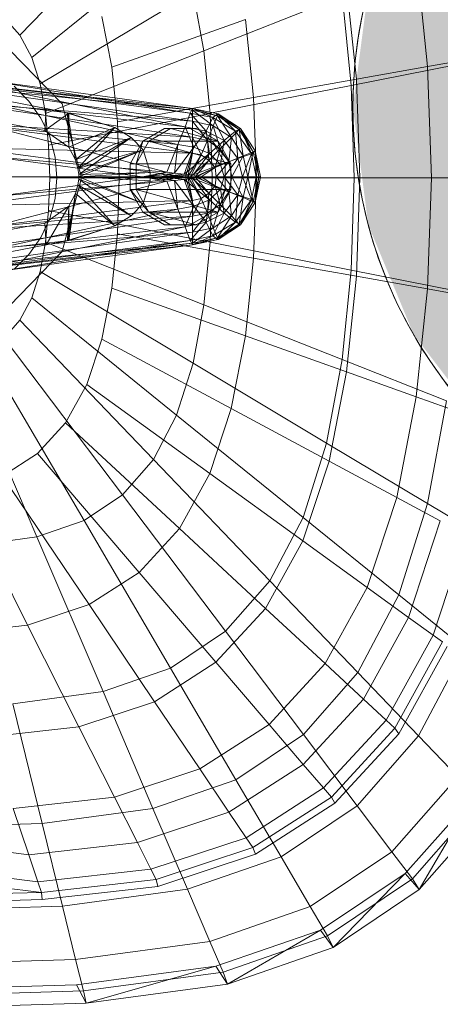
# Model space of a CAD drawing. Header units: metres. Extents: x 397.7 to 427.5, y 12.7 to 28.4.
# Tile 43 of 89: x 404.5995 to 404.6921, y 27.1086 to 27.325. Entities that reach past the tile are written whole.
import ezdxf

# ---------------------------------------------------------------- set-up
doc = ezdxf.new("R2010")
doc.units = ezdxf.units.M
for name, color, linetype, lineweight in [('02_MOBILIARIO', 7, 'Continuous', 18), ('A-DETL-____-MBND', 7, 'Continuous', 18), ('A-DETL-GENF-OTLN', 7, 'Continuous', 18)]:
    doc.layers.add(name, color=color, linetype=linetype, lineweight=lineweight)

# ---------------------------------------------------------------- blocks, each defined once
blk = doc.blocks.new('Family - Rentamans P4-154348-07_ENLLUMENAT_P4')
at = {"layer": 'A-DETL-____-MBND', "color": 253, "true_color": 0xaaaaaa}
for p, q in [((0.16218, 0.24466), (0.13282, 0.21409)), ((0.16731, 0.23496), (0.13541, 0.20918)), ((0.22004, 0.23089), (0.22254, 0.20719)), ((0.20468, 0.22542), (0.20689, 0.20442)), ((0.17092, 0.2235), (0.13724, 0.20338)), ((0.17092, 0.2235), (0.1733, 0.21066)), ((0.20373, 0.22269), (0.1733, 0.21066)), ((0.20373, 0.22269), (0.2057, 0.20303)), ((0.12937, 0.21801), (0.13282, 0.21409)), ((0.15084, 0.21822), (0.15302, 0.20705)), ((0.15302, 0.20705), (0.18245, 0.21752)), ((0.18245, 0.21752), (0.18425, 0.2004)), ((0.13282, 0.21409), (0.13541, 0.20918)), ((0.13052, 0.21088), (0.1421, 0.19899)), ((0.1421, 0.19899), (0.13052, 0.21088)), ((0.1733, 0.21066), (0.13844, 0.19688)), ((0.1733, 0.21066), (0.17468, 0.19692)), ((0.08657, 0.20799), (0.13857, 0.19799)), ((0.08657, 0.20799), (0.13857, 0.19799)), ((0.13541, 0.20918), (0.13724, 0.20338)), ((0.22254, 0.20719), (0.23263, 0.20898)), ((0.15302, 0.20705), (0.15427, 0.19509)), ((0.2057, 0.20303), (0.22913, 0.20764)), ((0.20689, 0.20442), (0.22254, 0.20719)), ((0.22254, 0.20719), (0.22336, 0.18276)), ((0.13827, 0.19319), (0.08227, 0.20349)), ((0.13827, 0.19319), (0.08227, 0.20349)), ((0.11077, 0.20469), (0.17077, 0.19759)), ((0.11077, 0.20469), (0.17077, 0.19799)), ((0.17077, 0.19799), (0.11077, 0.20469)), ((0.12677, 0.20399), (0.17077, 0.19799)), ((0.12677, 0.20399), (0.17027, 0.19699)), ((0.18425, 0.2004), (0.20689, 0.20442)), ((0.20689, 0.20442), (0.20762, 0.18276)), ((0.11377, 0.20329), (0.17077, 0.19519)), ((0.17077, 0.19759), (0.11377, 0.20329)), ((0.12677, 0.20259), (0.17027, 0.19699)), ((0.16917, 0.19399), (0.12677, 0.20259)), ((0.13157, 0.20287), (0.13481, 0.19963)), ((0.13157, 0.20287), (0.13481, 0.19963)), ((0.13724, 0.20338), (0.13844, 0.19688)), ((0.2057, 0.20303), (0.17468, 0.19693)), ((0.2057, 0.20303), (0.20635, 0.18276)), ((0.11777, 0.19949), (0.17077, 0.19169)), ((0.11777, 0.19949), (0.17077, 0.19519)), ((0.13481, 0.19963), (0.13743, 0.19588)), ((0.13481, 0.19963), (0.13743, 0.19588)), ((0.18425, 0.2004), (0.15428, 0.19509)), ((0.18425, 0.2004), (0.18485, 0.18276)), ((0.12677, 0.19899), (0.16917, 0.19399)), ((0.16757, 0.19009), (0.12677, 0.19899)), ((0.13857, 0.19799), (0.13827, 0.19319)), ((0.14357, 0.19699), (0.13827, 0.19319)), ((0.14327, 0.19699), (0.13857, 0.19799)), ((0.13857, 0.19799), (0.14357, 0.19699)), ((0.14327, 0.19699), (0.13857, 0.19799)), ((0.1421, 0.19899), (0.14634, 0.18276)), ((0.14634, 0.18276), (0.1421, 0.19899)), ((0.14327, 0.19699), (0.14357, 0.19699)), ((0.15367, 0.19379), (0.14327, 0.19699)), ((0.14507, 0.18669), (0.14327, 0.19699)), ((0.14357, 0.18949), (0.14327, 0.19699)), ((0.15367, 0.19379), (0.14357, 0.19699)), ((0.14357, 0.19699), (0.15367, 0.19379)), ((0.14357, 0.19699), (0.14357, 0.18949)), ((0.16917, 0.19399), (0.17027, 0.19699)), ((0.17027, 0.19699), (0.17077, 0.19799)), ((0.17027, 0.19699), (0.17527, 0.19599)), ((0.17027, 0.19699), (0.17377, 0.19299)), ((0.17077, 0.19799), (0.17077, 0.19759)), ((0.17077, 0.19799), (0.17627, 0.19639)), ((0.17077, 0.19799), (0.17637, 0.19679)), ((0.17637, 0.19679), (0.17077, 0.19799)), ((0.17077, 0.19799), (0.17647, 0.19679)), ((0.17527, 0.19599), (0.17077, 0.19799)), ((0.17077, 0.19759), (0.17077, 0.19519)), ((0.17077, 0.19759), (0.17537, 0.19419)), ((0.17627, 0.19639), (0.17077, 0.19759)), ((0.13743, 0.19588), (0.13937, 0.19174)), ((0.13743, 0.19588), (0.13937, 0.19174)), ((0.13844, 0.19688), (0.13914, 0.18993)), ((0.17468, 0.19692), (0.13914, 0.18993)), ((0.15428, 0.19509), (0.15469, 0.18276)), ((0.17077, 0.19519), (0.17077, 0.19169)), ((0.17077, 0.19519), (0.17407, 0.19099)), ((0.17077, 0.19519), (0.17537, 0.19419)), ((0.17377, 0.19299), (0.17527, 0.19599)), ((0.17468, 0.19692), (0.17514, 0.18276)), ((0.17527, 0.19599), (0.17637, 0.19679)), ((0.17527, 0.19599), (0.18027, 0.19299)), ((0.17777, 0.19099), (0.17527, 0.19599)), ((0.17627, 0.19639), (0.17537, 0.19419)), ((0.17647, 0.19679), (0.17627, 0.19639)), ((0.17627, 0.19639), (0.17937, 0.19159)), ((0.18107, 0.19339), (0.17627, 0.19639)), ((0.17637, 0.19679), (0.17647, 0.19679)), ((0.17637, 0.19679), (0.18137, 0.19359)), ((0.18027, 0.19299), (0.17637, 0.19679)), ((0.17647, 0.19679), (0.18107, 0.19339)), ((0.18137, 0.19359), (0.17647, 0.19679)), ((0.17647, 0.19679), (0.18137, 0.19359)), ((0.17077, 0.19169), (0.11947, 0.19479)), ((0.11947, 0.19479), (0.17077, 0.18819)), ((0.12677, 0.19399), (0.16757, 0.19009)), ((0.16517, 0.18399), (0.12677, 0.19399)), ((0.13827, 0.19319), (0.14357, 0.18949)), ((0.13827, 0.19319), (0.14357, 0.18949)), ((0.15367, 0.19379), (0.14357, 0.18949)), ((0.15367, 0.19379), (0.14507, 0.18669)), ((0.14507, 0.18669), (0.15367, 0.19379)), ((0.14557, 0.18479), (0.15367, 0.19379)), ((0.15367, 0.19379), (0.15727, 0.19159)), ((0.15727, 0.19159), (0.15367, 0.19379)), ((0.16465, 0.19359), (0.15986, 0.19079)), ((0.16119, 0.19079), (0.16599, 0.19359)), ((0.16599, 0.19359), (0.16465, 0.19359)), ((0.17028, 0.19359), (0.16465, 0.19359)), ((0.17644, 0.19079), (0.16599, 0.19359)), ((0.16599, 0.19359), (0.17163, 0.19359)), ((0.16757, 0.19009), (0.16917, 0.19399)), ((0.16917, 0.19399), (0.17377, 0.19299)), ((0.17107, 0.18949), (0.16917, 0.19399)), ((0.17163, 0.19359), (0.17028, 0.19359)), ((0.17509, 0.19079), (0.17028, 0.19359)), ((0.17107, 0.18949), (0.17377, 0.19299)), ((0.17644, 0.19079), (0.17163, 0.19359)), ((0.17377, 0.19299), (0.17777, 0.19099)), ((0.17377, 0.19299), (0.17457, 0.18809)), ((0.17537, 0.19419), (0.17407, 0.19099)), ((0.17537, 0.19419), (0.17687, 0.18909)), ((0.17537, 0.19419), (0.17937, 0.19159)), ((0.17777, 0.19099), (0.18027, 0.19299)), ((0.18107, 0.19339), (0.17937, 0.19159)), ((0.18027, 0.19299), (0.18137, 0.19359)), ((0.18027, 0.19299), (0.18377, 0.18799)), ((0.18077, 0.18699), (0.18027, 0.19299)), ((0.18137, 0.19359), (0.18107, 0.19339)), ((0.18107, 0.19339), (0.18197, 0.18759)), ((0.18417, 0.18849), (0.18107, 0.19339)), ((0.18137, 0.19359), (0.18417, 0.18849)), ((0.18137, 0.19359), (0.18457, 0.18869)), ((0.18457, 0.18869), (0.18137, 0.19359)), ((0.18377, 0.18799), (0.18137, 0.19359)), ((0.13937, 0.19174), (0.14055, 0.18732)), ((0.13937, 0.19174), (0.14055, 0.18732)), ((0.15727, 0.19159), (0.14507, 0.18669)), ((0.15727, 0.19159), (0.14557, 0.18479)), ((0.14557, 0.18479), (0.15727, 0.19159)), ((0.14577, 0.18349), (0.15727, 0.19159)), ((0.15986, 0.19079), (0.15705, 0.18579)), ((0.15727, 0.19159), (0.15997, 0.18889)), ((0.15997, 0.18889), (0.15727, 0.19159)), ((0.15986, 0.19079), (0.15837, 0.18579)), ((0.15837, 0.18579), (0.16119, 0.19079)), ((0.15986, 0.19079), (0.16119, 0.19079)), ((0.16119, 0.19079), (0.17644, 0.19079)), ((0.17925, 0.18579), (0.16119, 0.19079)), ((0.17077, 0.19169), (0.17077, 0.18819)), ((0.17407, 0.19099), (0.17077, 0.19169)), ((0.17077, 0.19169), (0.17267, 0.18779)), ((0.17407, 0.19099), (0.17267, 0.18779)), ((0.17687, 0.18909), (0.17407, 0.19099)), ((0.17407, 0.19099), (0.17437, 0.18659)), ((0.17457, 0.18809), (0.17777, 0.19099)), ((0.17644, 0.19079), (0.17509, 0.19079)), ((0.17925, 0.18579), (0.17509, 0.19079)), ((0.178, 0.18579), (0.17509, 0.19079)), ((0.17925, 0.18579), (0.17644, 0.19079)), ((0.17937, 0.19159), (0.17687, 0.18909)), ((0.17697, 0.18569), (0.17777, 0.19099)), ((0.17777, 0.19099), (0.18077, 0.18699)), ((0.17937, 0.19159), (0.17877, 0.18629)), ((0.17937, 0.19159), (0.18197, 0.18759)), ((0.17077, 0.18819), (0.12097, 0.18939)), ((0.12097, 0.18939), (0.16927, 0.18299)), ((0.13914, 0.18993), (0.13937, 0.18276)), ((0.14357, 0.18949), (0.14507, 0.18669)), ((0.14357, 0.18949), (0.14507, 0.18669)), ((0.15997, 0.18889), (0.14557, 0.18479)), ((0.15997, 0.18889), (0.14577, 0.18349)), ((0.14577, 0.18299), (0.15997, 0.18889)), ((0.14577, 0.18349), (0.15997, 0.18889)), ((0.15997, 0.18889), (0.16147, 0.18389)), ((0.16147, 0.18389), (0.15997, 0.18889)), ((0.16517, 0.18399), (0.16757, 0.19009)), ((0.16687, 0.18379), (0.16757, 0.19009)), ((0.16687, 0.18379), (0.17107, 0.18949)), ((0.16757, 0.19009), (0.17107, 0.18949)), ((0.16897, 0.18359), (0.17107, 0.18949)), ((0.17107, 0.18949), (0.17457, 0.18809)), ((0.17687, 0.18909), (0.17437, 0.18659)), ((0.17687, 0.18909), (0.17577, 0.18499)), ((0.17877, 0.18629), (0.17687, 0.18909)), ((0.18417, 0.18849), (0.18197, 0.18759)), ((0.18417, 0.18849), (0.18297, 0.18299)), ((0.18377, 0.18799), (0.18457, 0.18869)), ((0.18457, 0.18869), (0.18417, 0.18849)), ((0.18537, 0.18299), (0.18417, 0.18849)), ((0.18457, 0.18869), (0.18577, 0.18299)), ((0.18577, 0.18299), (0.18457, 0.18869)), ((0.18457, 0.18869), (0.18537, 0.18299)), ((0.18457, 0.18869), (0.18477, 0.18299)), ((0.12677, 0.18739), (0.16517, 0.18399)), ((0.15977, 0.18299), (0.12677, 0.18739)), ((0.14055, 0.18732), (0.14095, 0.18276)), ((0.14055, 0.18732), (0.14095, 0.18276)), ((0.14507, 0.18669), (0.14557, 0.18479)), ((0.14507, 0.18669), (0.14557, 0.18479)), ((0.16897, 0.18359), (0.17457, 0.18809)), ((0.17077, 0.18819), (0.16927, 0.18299)), ((0.17077, 0.18819), (0.16977, 0.18299)), ((0.17267, 0.18779), (0.16977, 0.18299)), ((0.17267, 0.18779), (0.17037, 0.18299)), ((0.17437, 0.18659), (0.17037, 0.18299)), ((0.17267, 0.18779), (0.17077, 0.18819)), ((0.17457, 0.18809), (0.17097, 0.18339)), ((0.17437, 0.18659), (0.17137, 0.18299)), ((0.17437, 0.18659), (0.17267, 0.18779)), ((0.17577, 0.18499), (0.17437, 0.18659)), ((0.17457, 0.18809), (0.17697, 0.18569)), ((0.17877, 0.18629), (0.17577, 0.18499)), ((0.17877, 0.18629), (0.17597, 0.18299)), ((0.17697, 0.18569), (0.18077, 0.18699)), ((0.17777, 0.18299), (0.18077, 0.18699)), ((0.18197, 0.18759), (0.17877, 0.18629)), ((0.17947, 0.18299), (0.17877, 0.18629)), ((0.18197, 0.18759), (0.17947, 0.18299)), ((0.18077, 0.18699), (0.18377, 0.18799)), ((0.18077, 0.18699), (0.18177, 0.18299)), ((0.18177, 0.18299), (0.18377, 0.18799)), ((0.18197, 0.18759), (0.18297, 0.18299)), ((0.18377, 0.18799), (0.18477, 0.18299)), ((0.14557, 0.18479), (0.14577, 0.18349)), ((0.14557, 0.18479), (0.14577, 0.18349)), ((0.15705, 0.18579), (0.15837, 0.18579)), ((0.15705, 0.18579), (0.15705, 0.18019)), ((0.15837, 0.18579), (0.17925, 0.18579)), ((0.15837, 0.18019), (0.15837, 0.18579)), ((0.15977, 0.18299), (0.16517, 0.18399)), ((0.16077, 0.18299), (0.16517, 0.18399)), ((0.16517, 0.18399), (0.16687, 0.18379)), ((0.17097, 0.18339), (0.17697, 0.18569)), ((0.17577, 0.18499), (0.17137, 0.18299)), ((0.17177, 0.18299), (0.17697, 0.18569)), ((0.17577, 0.18499), (0.17267, 0.18299)), ((0.17597, 0.18299), (0.17577, 0.18499)), ((0.17697, 0.18569), (0.17777, 0.18299)), ((0.178, 0.18019), (0.178, 0.18579)), ((0.178, 0.18579), (0.17925, 0.18579)), ((0.17925, 0.18019), (0.17925, 0.18579)), ((0.16927, 0.18299), (0.12097, 0.17659)), ((0.16927, 0.18299), (0.12177, 0.18299)), ((0.12677, 0.17859), (0.15977, 0.18299)), ((0.12677, 0.17859), (0.16517, 0.18199)), ((0.12677, 0.17199), (0.16517, 0.18199)), ((0.12687, 0.18299), (0.15977, 0.18299)), ((0.13937, 0.18276), (0.13914, 0.17559)), ((0.17514, 0.18276), (0.13937, 0.18276)), ((0.14095, 0.18276), (0.14055, 0.1782)), ((0.14095, 0.18276), (0.14055, 0.1782)), ((0.14634, 0.18276), (0.1421, 0.16652)), ((0.1421, 0.16652), (0.14634, 0.18276)), ((0.14557, 0.18119), (0.14577, 0.18249)), ((0.14577, 0.18249), (0.14557, 0.18119)), ((0.16147, 0.18389), (0.14577, 0.18349)), ((0.14577, 0.18299), (0.16147, 0.18389)), ((0.14577, 0.18349), (0.14577, 0.18299)), ((0.14577, 0.18349), (0.14577, 0.18299)), ((0.14577, 0.18299), (0.16147, 0.18209)), ((0.16147, 0.18209), (0.14577, 0.18299)), ((0.14577, 0.18249), (0.14577, 0.18299)), ((0.14577, 0.18299), (0.14577, 0.18249)), ((0.14577, 0.18299), (0.15997, 0.17709)), ((0.15997, 0.17709), (0.14577, 0.18299)), ((0.15997, 0.17709), (0.14577, 0.18249)), ((0.14577, 0.18249), (0.15997, 0.17709)), ((0.14577, 0.18249), (0.15727, 0.17439)), ((0.15727, 0.17439), (0.14577, 0.18249)), ((0.15469, 0.18276), (0.15428, 0.17043)), ((0.18485, 0.18276), (0.15469, 0.18276)), ((0.15977, 0.18299), (0.16077, 0.18299)), ((0.16517, 0.18199), (0.15977, 0.18299)), ((0.15997, 0.17709), (0.16147, 0.18209)), ((0.16147, 0.18209), (0.15997, 0.17709)), ((0.16077, 0.18299), (0.16687, 0.18379)), ((0.16517, 0.18199), (0.16077, 0.18299)), ((0.16077, 0.18299), (0.16377, 0.18299)), ((0.16687, 0.18219), (0.16077, 0.18299)), ((0.16147, 0.18209), (0.16147, 0.18389)), ((0.16147, 0.18389), (0.16147, 0.18209)), ((0.16377, 0.18299), (0.16687, 0.18379)), ((0.16377, 0.18299), (0.16897, 0.18359)), ((0.16687, 0.18219), (0.16377, 0.18299)), ((0.16377, 0.18299), (0.16477, 0.18299)), ((0.16897, 0.18239), (0.16377, 0.18299)), ((0.16477, 0.18299), (0.16897, 0.18359)), ((0.16477, 0.18299), (0.17097, 0.18339)), ((0.16897, 0.18239), (0.16477, 0.18299)), ((0.16477, 0.18299), (0.17177, 0.18299)), ((0.17097, 0.18259), (0.16477, 0.18299)), ((0.16517, 0.18199), (0.16687, 0.18219)), ((0.16757, 0.17589), (0.16517, 0.18199)), ((0.16687, 0.18379), (0.16897, 0.18359)), ((0.16687, 0.18219), (0.16897, 0.18239)), ((0.16757, 0.17589), (0.16687, 0.18219)), ((0.17107, 0.17649), (0.16687, 0.18219)), ((0.16897, 0.18359), (0.17097, 0.18339)), ((0.16897, 0.18239), (0.17097, 0.18259)), ((0.17107, 0.17649), (0.16897, 0.18239)), ((0.17457, 0.17789), (0.16897, 0.18239)), ((0.16977, 0.18299), (0.16927, 0.18299)), ((0.16927, 0.18299), (0.17077, 0.17779)), ((0.16977, 0.18299), (0.17077, 0.17779)), ((0.17037, 0.18299), (0.16977, 0.18299)), ((0.16977, 0.18299), (0.17267, 0.17819)), ((0.17037, 0.18299), (0.17267, 0.17819)), ((0.17137, 0.18299), (0.17037, 0.18299)), ((0.17037, 0.18299), (0.17437, 0.17939)), ((0.17097, 0.18339), (0.17177, 0.18299)), ((0.17097, 0.18259), (0.17177, 0.18299)), ((0.17097, 0.18259), (0.17697, 0.18029)), ((0.17457, 0.17789), (0.17097, 0.18259)), ((0.17137, 0.18299), (0.17437, 0.17939)), ((0.17267, 0.18299), (0.17137, 0.18299)), ((0.17137, 0.18299), (0.17577, 0.18099)), ((0.17177, 0.18299), (0.17777, 0.18299)), ((0.17177, 0.18299), (0.17697, 0.18029)), ((0.17597, 0.18299), (0.17267, 0.18299)), ((0.17267, 0.18299), (0.17577, 0.18099)), ((0.17514, 0.18276), (0.17468, 0.16859)), ((0.20635, 0.18276), (0.17514, 0.18276)), ((0.17597, 0.18299), (0.17577, 0.18099)), ((0.17947, 0.18299), (0.17597, 0.18299)), ((0.17877, 0.17969), (0.17597, 0.18299)), ((0.17697, 0.18029), (0.17777, 0.18299)), ((0.17777, 0.18299), (0.18177, 0.18299)), ((0.17777, 0.18299), (0.18077, 0.17899)), ((0.17947, 0.18299), (0.17877, 0.17969)), ((0.18297, 0.18299), (0.17947, 0.18299)), ((0.18197, 0.17839), (0.17947, 0.18299)), ((0.18077, 0.17899), (0.18177, 0.18299)), ((0.18177, 0.18299), (0.18477, 0.18299)), ((0.18177, 0.18299), (0.18377, 0.17799)), ((0.18297, 0.18299), (0.18197, 0.17839)), ((0.18537, 0.18299), (0.18297, 0.18299)), ((0.18297, 0.18299), (0.18417, 0.17749)), ((0.18477, 0.18299), (0.18377, 0.17799)), ((0.18537, 0.18299), (0.18417, 0.17749)), ((0.18485, 0.18276), (0.18425, 0.16511)), ((0.18457, 0.17729), (0.18577, 0.18299)), ((0.18577, 0.18299), (0.18457, 0.17729)), ((0.18457, 0.17729), (0.18537, 0.18299)), ((0.18477, 0.18299), (0.18457, 0.17729)), ((0.18477, 0.18299), (0.18577, 0.18299)), ((0.20762, 0.18276), (0.18485, 0.18276)), ((0.18577, 0.18299), (0.18537, 0.18299)), ((0.20635, 0.18276), (0.2057, 0.16248)), ((0.20635, 0.18276), (0.22993, 0.18276)), ((0.20762, 0.18276), (0.20689, 0.1611)), ((0.20762, 0.18276), (0.22336, 0.18276)), ((0.22336, 0.18276), (0.22254, 0.15832)), ((0.22336, 0.18276), (0.23351, 0.18276)), ((0.14507, 0.17929), (0.14557, 0.18119)), ((0.14557, 0.18119), (0.14507, 0.17929)), ((0.15727, 0.17439), (0.14557, 0.18119)), ((0.14557, 0.18119), (0.15727, 0.17439)), ((0.14557, 0.18119), (0.15367, 0.17219)), ((0.15367, 0.17219), (0.14557, 0.18119)), ((0.15705, 0.18019), (0.15837, 0.18019)), ((0.15705, 0.18019), (0.16119, 0.17519)), ((0.15705, 0.18019), (0.15986, 0.17519)), ((0.15837, 0.18019), (0.17925, 0.18019)), ((0.16119, 0.17519), (0.15837, 0.18019)), ((0.15837, 0.18019), (0.17644, 0.17519)), ((0.17577, 0.18099), (0.17437, 0.17939)), ((0.17457, 0.17789), (0.17697, 0.18029)), ((0.17509, 0.17519), (0.178, 0.18019)), ((0.17577, 0.18099), (0.17687, 0.17689)), ((0.17577, 0.18099), (0.17877, 0.17969)), ((0.17644, 0.17519), (0.17925, 0.18019)), ((0.17644, 0.17519), (0.178, 0.18019)), ((0.17877, 0.17969), (0.17687, 0.17689)), ((0.17697, 0.18029), (0.18077, 0.17899)), ((0.17697, 0.18029), (0.17777, 0.17499)), ((0.17925, 0.18019), (0.178, 0.18019)), ((0.18197, 0.17839), (0.17877, 0.17969)), ((0.17877, 0.17969), (0.17937, 0.17439)), ((0.17077, 0.17779), (0.11947, 0.17119)), ((0.17077, 0.17779), (0.12097, 0.17659)), ((0.14055, 0.1782), (0.13937, 0.17378)), ((0.14055, 0.1782), (0.13937, 0.17378)), ((0.14327, 0.16899), (0.14507, 0.17929)), ((0.14357, 0.17649), (0.14507, 0.17929)), ((0.14507, 0.17929), (0.14357, 0.17649)), ((0.14507, 0.17929), (0.14357, 0.16899)), ((0.15367, 0.17219), (0.14507, 0.17929)), ((0.14507, 0.17929), (0.15367, 0.17219)), ((0.17267, 0.17819), (0.17077, 0.17779)), ((0.17267, 0.17819), (0.17077, 0.17429)), ((0.17077, 0.17779), (0.17077, 0.17429)), ((0.17457, 0.17789), (0.17107, 0.17649)), ((0.17437, 0.17939), (0.17267, 0.17819)), ((0.17267, 0.17819), (0.17407, 0.17499)), ((0.17457, 0.17789), (0.17377, 0.17299)), ((0.17437, 0.17939), (0.17407, 0.17499)), ((0.17437, 0.17939), (0.17687, 0.17689)), ((0.17777, 0.17499), (0.17457, 0.17789)), ((0.17777, 0.17499), (0.18077, 0.17899)), ((0.18197, 0.17839), (0.17937, 0.17439)), ((0.18077, 0.17899), (0.18027, 0.17299)), ((0.18377, 0.17799), (0.18027, 0.17299)), ((0.18077, 0.17899), (0.18377, 0.17799)), ((0.18107, 0.17259), (0.18197, 0.17839)), ((0.18417, 0.17749), (0.18107, 0.17259)), ((0.18377, 0.17799), (0.18137, 0.17239)), ((0.18417, 0.17749), (0.18137, 0.17239)), ((0.18417, 0.17749), (0.18197, 0.17839)), ((0.18377, 0.17799), (0.18457, 0.17729)), ((0.18457, 0.17729), (0.18417, 0.17749)), ((0.12677, 0.17199), (0.16757, 0.17589)), ((0.12677, 0.16699), (0.16757, 0.17589)), ((0.13827, 0.17279), (0.14357, 0.17649)), ((0.14357, 0.17649), (0.13827, 0.17279)), ((0.13914, 0.17559), (0.13844, 0.16864)), ((0.13857, 0.16799), (0.14357, 0.17649)), ((0.17468, 0.16859), (0.13914, 0.17559)), ((0.14327, 0.16899), (0.14357, 0.17649)), ((0.14357, 0.17649), (0.14357, 0.16899)), ((0.15727, 0.17439), (0.15997, 0.17709)), ((0.15997, 0.17709), (0.15727, 0.17439)), ((0.16757, 0.17589), (0.17107, 0.17649)), ((0.16917, 0.17199), (0.16757, 0.17589)), ((0.17107, 0.17649), (0.16917, 0.17199)), ((0.17377, 0.17299), (0.17107, 0.17649)), ((0.17687, 0.17689), (0.17407, 0.17499)), ((0.17687, 0.17689), (0.17537, 0.17179)), ((0.17687, 0.17689), (0.17937, 0.17439)), ((0.18137, 0.17239), (0.18457, 0.17729)), ((0.18457, 0.17729), (0.18137, 0.17239)), ((0.17077, 0.17429), (0.11777, 0.16649)), ((0.17077, 0.17429), (0.11947, 0.17119)), ((0.13937, 0.17378), (0.13743, 0.16963)), ((0.13937, 0.17378), (0.13743, 0.16963)), ((0.15367, 0.17219), (0.15727, 0.17439)), ((0.15727, 0.17439), (0.15367, 0.17219)), ((0.15986, 0.17519), (0.16119, 0.17519)), ((0.15986, 0.17519), (0.16465, 0.17239)), ((0.16119, 0.17519), (0.17644, 0.17519)), ((0.16599, 0.17239), (0.16119, 0.17519)), ((0.16119, 0.17519), (0.17163, 0.17239)), ((0.17028, 0.17239), (0.17509, 0.17519)), ((0.17407, 0.17499), (0.17077, 0.17429)), ((0.17407, 0.17499), (0.17077, 0.17079)), ((0.17077, 0.17429), (0.17077, 0.17079)), ((0.17163, 0.17239), (0.17644, 0.17519)), ((0.17777, 0.17499), (0.17377, 0.17299)), ((0.17407, 0.17499), (0.17537, 0.17179)), ((0.17644, 0.17519), (0.17509, 0.17519)), ((0.17527, 0.16999), (0.17777, 0.17499)), ((0.17937, 0.17439), (0.17537, 0.17179)), ((0.17937, 0.17439), (0.17627, 0.16959)), ((0.18027, 0.17299), (0.17777, 0.17499)), ((0.17937, 0.17439), (0.18107, 0.17259)), ((0.08227, 0.16249), (0.13827, 0.17279)), ((0.08227, 0.16249), (0.13827, 0.17279)), ((0.16917, 0.17199), (0.12677, 0.16339)), ((0.16917, 0.17199), (0.12677, 0.16699)), ((0.13827, 0.17279), (0.13857, 0.16799)), ((0.14327, 0.16899), (0.15367, 0.17219)), ((0.15367, 0.17219), (0.14357, 0.16899)), ((0.14357, 0.16899), (0.15367, 0.17219)), ((0.16465, 0.17239), (0.16599, 0.17239)), ((0.16465, 0.17239), (0.17028, 0.17239)), ((0.17163, 0.17239), (0.16599, 0.17239)), ((0.17377, 0.17299), (0.16917, 0.17199)), ((0.17027, 0.16899), (0.16917, 0.17199)), ((0.17377, 0.17299), (0.17027, 0.16899)), ((0.17028, 0.17239), (0.17163, 0.17239)), ((0.17537, 0.17179), (0.17077, 0.17079)), ((0.17537, 0.17179), (0.17077, 0.16839)), ((0.17527, 0.16999), (0.17377, 0.17299)), ((0.18027, 0.17299), (0.17527, 0.16999)), ((0.17537, 0.17179), (0.17627, 0.16959)), ((0.18107, 0.17259), (0.17627, 0.16959)), ((0.18027, 0.17299), (0.17637, 0.16919)), ((0.18137, 0.17239), (0.17637, 0.16919)), ((0.18107, 0.17259), (0.17647, 0.16919)), ((0.18137, 0.17239), (0.17647, 0.16919)), ((0.17647, 0.16919), (0.18137, 0.17239)), ((0.18137, 0.17239), (0.18027, 0.17299)), ((0.18137, 0.17239), (0.18107, 0.17259)), ((0.17077, 0.17079), (0.11377, 0.16269)), ((0.17077, 0.17079), (0.11777, 0.16649)), ((0.17027, 0.16899), (0.12677, 0.16199)), ((0.17027, 0.16899), (0.12677, 0.16339)), ((0.13743, 0.16963), (0.13481, 0.16588)), ((0.13743, 0.16963), (0.13481, 0.16588)), ((0.13857, 0.16799), (0.14327, 0.16899)), ((0.14357, 0.16899), (0.13857, 0.16799)), ((0.13857, 0.16799), (0.14357, 0.16899)), ((0.14357, 0.16899), (0.14327, 0.16899)), ((0.15428, 0.17043), (0.15302, 0.15847)), ((0.18425, 0.16511), (0.15428, 0.17043)), ((0.17527, 0.16999), (0.17027, 0.16899)), ((0.17077, 0.16799), (0.17027, 0.16899)), ((0.17077, 0.17079), (0.17077, 0.16839)), ((0.17077, 0.16799), (0.17527, 0.16999)), ((0.17627, 0.16959), (0.17077, 0.16839)), ((0.17627, 0.16959), (0.17077, 0.16799)), ((0.17647, 0.16919), (0.17077, 0.16799)), ((0.17647, 0.16919), (0.17077, 0.16799)), ((0.17637, 0.16919), (0.17077, 0.16799)), ((0.17637, 0.16919), (0.17527, 0.16999)), ((0.17627, 0.16959), (0.17647, 0.16919)), ((0.17647, 0.16919), (0.17637, 0.16919)), ((0.13857, 0.16799), (0.08657, 0.15799)), ((0.08657, 0.15799), (0.13857, 0.16799)), ((0.17077, 0.16839), (0.11077, 0.16129)), ((0.17077, 0.16799), (0.11077, 0.16129)), ((0.17077, 0.16799), (0.11077, 0.16129)), ((0.17077, 0.16839), (0.11377, 0.16269)), ((0.17077, 0.16799), (0.12677, 0.16199)), ((0.13844, 0.16864), (0.13724, 0.16214)), ((0.1733, 0.15485), (0.13844, 0.16864)), ((0.17077, 0.16839), (0.17077, 0.16799)), ((0.17468, 0.16859), (0.1733, 0.15486)), ((0.2057, 0.16248), (0.17468, 0.16859)), ((0.1421, 0.16652), (0.13052, 0.15464)), ((0.13052, 0.15464), (0.1421, 0.16652)), ((0.13481, 0.16588), (0.13157, 0.16265)), ((0.13481, 0.16588), (0.13157, 0.16265)), ((0.18425, 0.16511), (0.18245, 0.148)), ((0.20689, 0.1611), (0.18425, 0.16511)), ((0.2057, 0.16248), (0.20373, 0.14283)), ((0.2057, 0.16248), (0.22913, 0.15787)), ((0.13724, 0.16214), (0.13541, 0.15634)), ((0.17092, 0.14201), (0.13724, 0.16214)), ((0.20689, 0.1611), (0.20468, 0.14009)), ((0.22254, 0.15832), (0.20689, 0.1611)), ((0.15302, 0.15847), (0.15084, 0.14729)), ((0.18245, 0.148), (0.15302, 0.15847)), ((0.22254, 0.15832), (0.22004, 0.13463)), ((0.22254, 0.15832), (0.23263, 0.15653)), ((0.13541, 0.15634), (0.13282, 0.15143)), ((0.16731, 0.13056), (0.13541, 0.15634)), ((0.1733, 0.15486), (0.17092, 0.14201)), ((0.20373, 0.14283), (0.1733, 0.15486)), ((0.13282, 0.15143), (0.12937, 0.14751)), ((0.16218, 0.12086), (0.13282, 0.15143)), ((0.15537, 0.1131), (0.12937, 0.14751)), ((0.15084, 0.14729), (0.14756, 0.13732)), ((0.17934, 0.13201), (0.15084, 0.14729)), ((0.18245, 0.148), (0.17934, 0.13201)), ((0.20468, 0.14009), (0.18245, 0.148)), ((0.14692, 0.10743), (0.12509, 0.14464)), ((0.11983, 0.14281), (0.13653, 0.10383)), ((0.17092, 0.14201), (0.16731, 0.13056)), ((0.20031, 0.12445), (0.17092, 0.14201)), ((0.20373, 0.14283), (0.20031, 0.12445)), ((0.2267, 0.13374), (0.20373, 0.14283)), ((0.20468, 0.14009), (0.20086, 0.12046)), ((0.22004, 0.13463), (0.20468, 0.14009)), ((0.14756, 0.13732), (0.14288, 0.12888)), ((0.17464, 0.11773), (0.14756, 0.13732)), ((0.22004, 0.13463), (0.21574, 0.11248)), ((0.22995, 0.13111), (0.22004, 0.13463)), ((0.22251, 0.11118), (0.2267, 0.13374)), ((0.16731, 0.13056), (0.16218, 0.12086)), ((0.19515, 0.10805), (0.16731, 0.13056)), ((0.17934, 0.13201), (0.17464, 0.11773)), ((0.20086, 0.12046), (0.17934, 0.13201)), ((0.14288, 0.12888), (0.13667, 0.12213)), ((0.16795, 0.10565), (0.14288, 0.12888)), ((0.20031, 0.12445), (0.19515, 0.10805)), ((0.22251, 0.11118), (0.20031, 0.12445)), ((0.13667, 0.12213), (0.12897, 0.11719)), ((0.13667, 0.12213), (0.15906, 0.09599)), ((0.16218, 0.12086), (0.15537, 0.1131)), ((0.18781, 0.09417), (0.16218, 0.12086)), ((0.20086, 0.12046), (0.19509, 0.10294)), ((0.21574, 0.11248), (0.20086, 0.12046)), ((0.12897, 0.11719), (0.14804, 0.08893)), ((0.17464, 0.11773), (0.16795, 0.10565)), ((0.19509, 0.10294), (0.17464, 0.11773)), ((0.1195, 0.11406), (0.13449, 0.08444)), ((0.15536, 0.1131), (0.14692, 0.10743)), ((0.17806, 0.08308), (0.15536, 0.1131)), ((0.21574, 0.11248), (0.20923, 0.09272)), ((0.22533, 0.10733), (0.21574, 0.11248)), ((0.21618, 0.09106), (0.22251, 0.11118)), ((0.23785, 0.10202), (0.22251, 0.11118)), ((0.14692, 0.10743), (0.13653, 0.10383)), ((0.14692, 0.10743), (0.16597, 0.07496)), ((0.19515, 0.10805), (0.18781, 0.09417)), ((0.21618, 0.09106), (0.19515, 0.10805)), ((0.22533, 0.10733), (0.21834, 0.08613)), ((0.16795, 0.10565), (0.15906, 0.09599)), ((0.18688, 0.08811), (0.16795, 0.10565)), ((0.23099, 0.1043), (0.22372, 0.08223)), ((0.13653, 0.10383), (0.12264, 0.10196)), ((0.13653, 0.10383), (0.1511, 0.06981)), ((0.19509, 0.10294), (0.18688, 0.08811)), ((0.20923, 0.09272), (0.19509, 0.10294)), ((0.15906, 0.09599), (0.14804, 0.08893)), ((0.15906, 0.09599), (0.17596, 0.07625)), ((0.18781, 0.09417), (0.17806, 0.08308)), ((0.20717, 0.07402), (0.18781, 0.09417)), ((0.20923, 0.09272), (0.19996, 0.07599)), ((0.20717, 0.07402), (0.21618, 0.09106)), ((0.21834, 0.08613), (0.20923, 0.09272)), ((0.23071, 0.07931), (0.21618, 0.09106)), ((0.14804, 0.08893), (0.13449, 0.08444)), ((0.14804, 0.08893), (0.16244, 0.06758)), ((0.18688, 0.08811), (0.17596, 0.07625)), ((0.19996, 0.07599), (0.18688, 0.08811)), ((0.13449, 0.08444), (0.1184, 0.08263)), ((0.13449, 0.08444), (0.14581, 0.06207)), ((0.21834, 0.08613), (0.20839, 0.06817)), ((0.22372, 0.08223), (0.21834, 0.08613)), ((0.17806, 0.08308), (0.16597, 0.07496)), ((0.19519, 0.0604), (0.17806, 0.08308)), ((0.22372, 0.08223), (0.21338, 0.06355)), ((0.2258, 0.08073), (0.2153, 0.06177)), ((0.2258, 0.08073), (0.22372, 0.08223)), ((0.22681, 0.07971), (0.21621, 0.06056)), ((0.22054, 0.06009), (0.23071, 0.07931)), ((0.17596, 0.07625), (0.16244, 0.06758)), ((0.17596, 0.07625), (0.18765, 0.06261)), ((0.19996, 0.07599), (0.18765, 0.06261)), ((0.20839, 0.06817), (0.19996, 0.07599)), ((0.16597, 0.07496), (0.1511, 0.06981)), ((0.16597, 0.07496), (0.18036, 0.05043)), ((0.19519, 0.0604), (0.20717, 0.07402)), ((0.22054, 0.06009), (0.20717, 0.07402)), ((0.1511, 0.06981), (0.13123, 0.06713)), ((0.1511, 0.06981), (0.1621, 0.04411)), ((0.13123, 0.06713), (0.13772, 0.04082)), ((0.16244, 0.06758), (0.14581, 0.06207)), ((0.16244, 0.06758), (0.17239, 0.05283)), ((0.20839, 0.06817), (0.19518, 0.05382)), ((0.21338, 0.06355), (0.20839, 0.06817)), ((0.21338, 0.06355), (0.19963, 0.04862)), ((0.2153, 0.06177), (0.21338, 0.06355)), ((0.14581, 0.06207), (0.12606, 0.05985)), ((0.14581, 0.06207), (0.15363, 0.04662)), ((0.18765, 0.06261), (0.17239, 0.05283)), ((0.18765, 0.06261), (0.19518, 0.05382)), ((0.2153, 0.06177), (0.20135, 0.04662)), ((0.21621, 0.06056), (0.2153, 0.06177)), ((0.18036, 0.05043), (0.19519, 0.0604)), ((0.20704, 0.04473), (0.19519, 0.0604)), ((0.21621, 0.06056), (0.20212, 0.04526)), ((0.20704, 0.04473), (0.22054, 0.06009)), ((0.22917, 0.05111), (0.22054, 0.06009)), ((0.17239, 0.05283), (0.15363, 0.04662)), ((0.17239, 0.05283), (0.17881, 0.04332)), ((0.19518, 0.05382), (0.17881, 0.04332)), ((0.19518, 0.05382), (0.19963, 0.04862)), ((0.18036, 0.05043), (0.1621, 0.04411)), ((0.18036, 0.05043), (0.1903, 0.03348)), ((0.21467, 0.03462), (0.22917, 0.05111)), ((0.19963, 0.04862), (0.1826, 0.0377)), ((0.19963, 0.04862), (0.20135, 0.04662)), ((0.15363, 0.04662), (0.13135, 0.04411)), ((0.15363, 0.04662), (0.15867, 0.03665)), ((0.20135, 0.04662), (0.18406, 0.03553)), ((0.20135, 0.04662), (0.20212, 0.04526)), ((0.21762, 0.02983), (0.2327, 0.04685)), ((0.21918, 0.02865), (0.23426, 0.04581)), ((0.22069, 0.0263), (0.2327, 0.04685)), ((0.13135, 0.04411), (0.13476, 0.03396)), ((0.1621, 0.04411), (0.13772, 0.04082)), ((0.17881, 0.04332), (0.15867, 0.03665)), ((0.1621, 0.04411), (0.16971, 0.02635)), ((0.17881, 0.04332), (0.1826, 0.0377)), ((0.20212, 0.04526), (0.18466, 0.03406)), ((0.1903, 0.03348), (0.20704, 0.04473)), ((0.20704, 0.04473), (0.21467, 0.03462)), ((0.22069, 0.0263), (0.23596, 0.04368)), ((0.13772, 0.04082), (0.10273, 0.03978)), ((0.13772, 0.04082), (0.1422, 0.02264)), ((0.1826, 0.0377), (0.16165, 0.03076)), ((0.1826, 0.0377), (0.18406, 0.03553)), ((0.13476, 0.03396), (0.11696, 0.0362)), ((0.15867, 0.03665), (0.13476, 0.03396)), ((0.15867, 0.03665), (0.16165, 0.03076)), ((0.18406, 0.03553), (0.1628, 0.0285)), ((0.18406, 0.03553), (0.18466, 0.03406)), ((0.13476, 0.03396), (0.13678, 0.02796)), ((0.18466, 0.03406), (0.16318, 0.02695)), ((0.16971, 0.02635), (0.1903, 0.03348)), ((0.1903, 0.03348), (0.19671, 0.02256)), ((0.19671, 0.02256), (0.21467, 0.03462)), ((0.21467, 0.03462), (0.21918, 0.02865)), ((0.16165, 0.03076), (0.13678, 0.02796)), ((0.16165, 0.03076), (0.1628, 0.0285)), ((0.13678, 0.02796), (0.11825, 0.0303)), ((0.1628, 0.0285), (0.13755, 0.02565)), ((0.1628, 0.0285), (0.16318, 0.02695)), ((0.19894, 0.01737), (0.21762, 0.02983)), ((0.2005, 0.0161), (0.21918, 0.02865)), ((0.20176, 0.01359), (0.21762, 0.02983)), ((0.21762, 0.02983), (0.22069, 0.0263)), ((0.21918, 0.02865), (0.22069, 0.0263)), ((0.13755, 0.02565), (0.11875, 0.02802)), ((0.13678, 0.02796), (0.13755, 0.02565)), ((0.16318, 0.02695), (0.13769, 0.02408)), ((0.16971, 0.02635), (0.1422, 0.02264)), ((0.16971, 0.02635), (0.17461, 0.0149)), ((0.20176, 0.01359), (0.22069, 0.0263)), ((0.13769, 0.02408), (0.11557, 0.02353)), ((0.13755, 0.02565), (0.11566, 0.02511)), ((0.13755, 0.02565), (0.13769, 0.02408)), ((0.1422, 0.02264), (0.10273, 0.02147)), ((0.1422, 0.02264), (0.14508, 0.01092)), ((0.17461, 0.0149), (0.19671, 0.02256)), ((0.19671, 0.02256), (0.2005, 0.0161)), ((0.17596, 0.00947), (0.19894, 0.01737)), ((0.17848, 0.00552), (0.19894, 0.01737)), ((0.19894, 0.01737), (0.20176, 0.01359)), ((0.17751, 0.00814), (0.2005, 0.0161)), ((0.2005, 0.0161), (0.20176, 0.01359)), ((0.14508, 0.01092), (0.17461, 0.0149)), ((0.17461, 0.0149), (0.17751, 0.00814)), ((0.17848, 0.00552), (0.20176, 0.01359)), ((0.14508, 0.01092), (0.10273, 0.00966)), ((0.14508, 0.01092), (0.14679, 0.004)), ((0.14525, 0.00536), (0.17596, 0.00947)), ((0.14736, 0.00133), (0.17596, 0.00947)), ((0.17596, 0.00947), (0.17848, 0.00552)), ((0.14679, 0.004), (0.17751, 0.00814)), ((0.17751, 0.00814), (0.17848, 0.00552)), ((0.10273, 0.0041), (0.14525, 0.00536)), ((0.14736, 0.00133), (0.14525, 0.00536)), ((0.14736, 0.00133), (0.17848, 0.00552)), ((0.10273, 0.00269), (0.14679, 0.004)), ((0.14679, 0.004), (0.14736, 0.00133)), ((0.10273, 0), (0.14736, 0.00133))]:
    blk.add_line(p, q, dxfattribs=at)
blk = doc.blocks.new('LONDR55-XX_ZZ-ARQ-CAA-M3D-Londres55_ifc-1-07_ENLLUMENAT_P4')
at = {"layer": '02_MOBILIARIO', "color": 253, "lineweight": 18, "true_color": 0xaaaaaa}
blk.add_blockref('Family - Rentamans P4-154348-07_ENLLUMENAT_P4', (404.46677, 27.10751), dxfattribs=at)
blk = doc.blocks.new('ZYR_06_02_02 Down Superficie - L 01-834878-07_ENLLUMENAT_P4')
at = {"layer": 'A-DETL-GENF-OTLN', "true_color": 0x00c400}
for points in [[(-0.07071, -0.07071), (0, 0), (-0.07071, 0.07071), (-0.0866, 0.05), (-0.09659, 0.02588), (-0.1, 0), (-0.09659, -0.02588), (-0.0866, -0.05)], [(0.07071, -0.07071), (0.0866, -0.05), (0.09659, -0.02588), (0.1, 0), (0.09659, 0.02588), (0.0866, 0.05), (0.07071, 0.07071), (0, 0)]]:
    blk.add_hatch(color=92, dxfattribs=at).paths.add_polyline_path(points)
at = {"layer": 'A-DETL-GENF-OTLN', "color": 92, "true_color": 0x00c400}
for p, q in [((0, 0), (-0.07071, 0.07071)), ((-0.07071, 0.07071), (0.07071, -0.07071)), ((-0.07071, -0.07071), (0.07071, 0.07071)), ((0.07071, 0.07071), (0, 0)), ((-0.07071, -0.07071), (0, 0)), ((0, 0), (0.07071, -0.07071))]:
    blk.add_line(p, q, dxfattribs=at)
blk.add_circle((0, 0), 0.1, dxfattribs=at)
for start, end in [(135, 225), (315, 45)]:
    blk.add_arc((0, 0), 0.1, start, end, dxfattribs=at)

msp = doc.modelspace()

# ---------------------------------------------------------------- block references
at = {"lineweight": 5}
msp.add_blockref('LONDR55-XX_ZZ-ARQ-CAA-M3D-Londres55_ifc-1-07_ENLLUMENAT_P4', (0, 0), dxfattribs=at)
at = {"layer": 'A-DETL-GENF-OTLN', "color": 92, "true_color": 0x00c400}
msp.add_blockref('ZYR_06_02_02 Down Superficie - L 01-834878-07_ENLLUMENAT_P4', (404.77285, 27.30578), dxfattribs=at)

doc.saveas('drawing.dxf')
